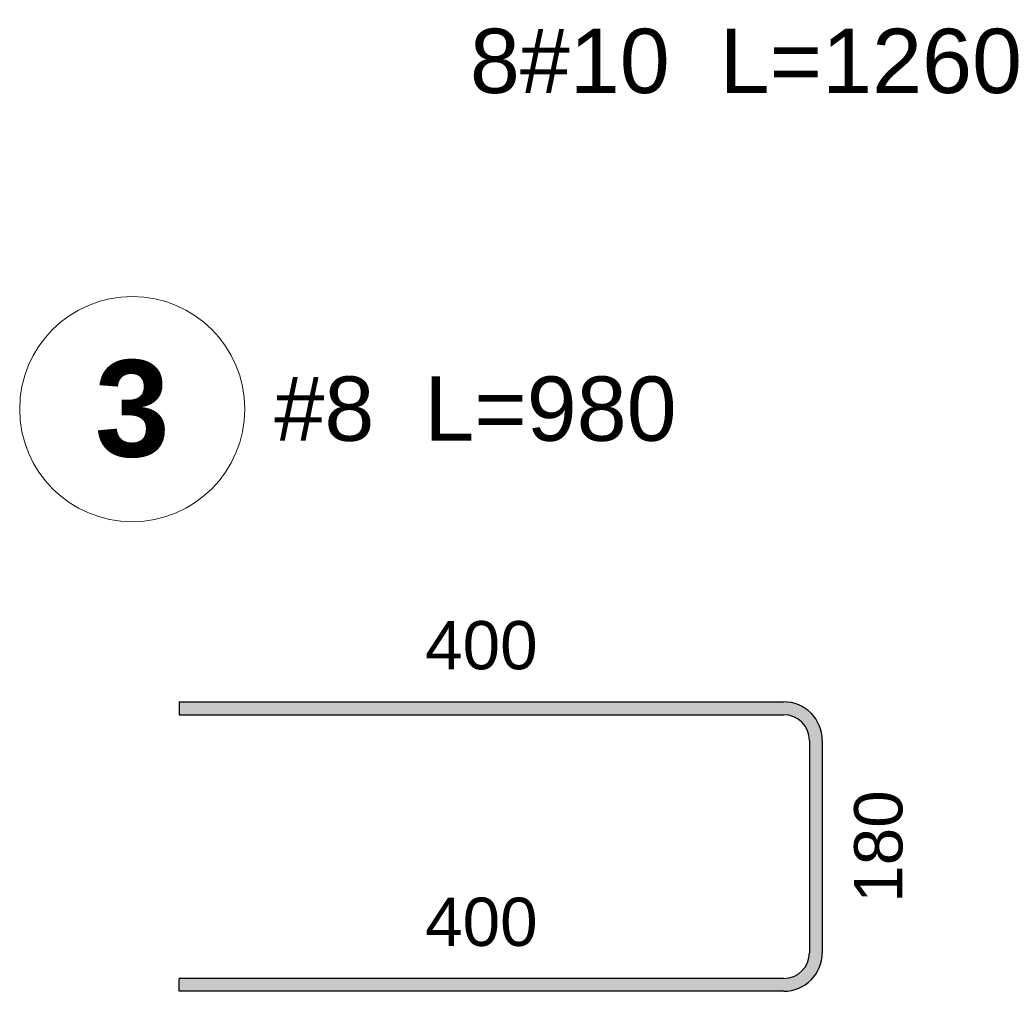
# Model space of a CAD drawing. Extents: x -1474 to 242612, y -5719 to 75879.
# Tile 4 of 9: x 114404 to 115017, y 1249 to 1853. Entities that reach past the tile are written whole.
import ezdxf

# ---------------------------------------------------------------- set-up
doc = ezdxf.new("R2010")
doc.units = 0
doc.header["$LTSCALE"] = 10
doc.header["$MEASUREMENT"] = 0
doc.layers.add('RCAD_opis kształtu pręta', color=7, linetype='Continuous')
doc.layers.add('RCAD_pręt wyrzucony', color=130, linetype='Continuous')
doc.styles.add('style1', font='arial.ttf')
doc.styles.add('style3', font='arialbd.ttf')

msp = doc.modelspace()

# ---------------------------------------------------------------- hatches: boundary and pattern name
at = {"layer": 'RCAD_pręt wyrzucony'}
for points in [[(114503.50076, 1420.83345), (114503.50076, 1428.83345), (114879.50076, 1428.83345), (114879.50076, 1420.83345)], [(114895.50076, 1404.83345), (114903.50076, 1404.83345), (114903.50076, 1272.83345), (114895.50076, 1272.83345)], [(114879.50076, 1256.83345), (114879.50076, 1248.83345), (114503.50076, 1248.83345), (114503.50076, 1256.83345)]]:
    msp.add_hatch(color=4, dxfattribs=at).paths.add_polyline_path(points, flags=0)
h = msp.add_hatch(color=4, dxfattribs=at)
edge = h.paths.add_edge_path(flags=0)
edge.add_line((114903.50076, 1404.83345), (114895.50076, 1404.83345))
edge.add_arc((114879.50076, 1404.83345), 16, 0, 90)
edge.add_line((114879.50076, 1420.83345), (114879.50076, 1428.83345))
edge.add_arc((114879.50076, 1404.83345), 24, 360, 450, ccw=False)
h = msp.add_hatch(color=4, dxfattribs=at)
edge = h.paths.add_edge_path(flags=0)
edge.add_line((114879.50076, 1248.83345), (114879.50076, 1256.83345))
edge.add_arc((114879.50076, 1272.83345), 16, -90, 0)
edge.add_line((114895.50076, 1272.83345), (114903.50076, 1272.83345))
edge.add_arc((114879.50076, 1272.83345), 24, 270, 360, ccw=False)

# ---------------------------------------------------------------- linework, layer by layer
at = {"layer": 'RCAD_pręt wyrzucony', "color": 4}
for p, q in [((114503.50076, 1428.83345), (114879.50076, 1428.83345)), ((114503.50076, 1428.83345), (114503.50076, 1420.83345)), ((114503.50076, 1420.83345), (114879.50076, 1420.83345)), ((114895.50076, 1404.83345), (114895.50076, 1272.83345)), ((114903.50076, 1404.83345), (114903.50076, 1272.83345)), ((114879.50076, 1256.83345), (114503.50076, 1256.83345)), ((114503.50076, 1248.83345), (114503.50076, 1256.83345)), ((114879.50076, 1248.83345), (114503.50076, 1248.83345))]:
    msp.add_line(p, q, dxfattribs=at)
at = {"layer": 'RCAD_pręt wyrzucony', "color": 8, "lineweight": 0}
msp.add_circle((114474.41499, 1610.82785), 70, dxfattribs=at)
at = {"layer": 'RCAD_pręt wyrzucony', "color": 4}
for centre, radius, start, end in [((114879.50076, 1404.83345), 24, 360, 90), ((114879.50076, 1404.83345), 16, 360, 90), ((114879.50076, 1272.83345), 16, 270, 0), ((114879.50076, 1272.83345), 24, 270, 0)]:
    msp.add_arc(centre, radius, start, end, dxfattribs=at)

# ---------------------------------------------------------------- texts
at = {"layer": 'RCAD_opis kształtu pręta', "color": 1, "insert": (114856.01231, 1827.06938), "char_height": 40, "attachment_point": 5, "style": 'style1'}
msp.add_mtext('8#10  L=1260', dxfattribs=at)
at = {"layer": 'RCAD_pręt wyrzucony', "color": 1, "attachment_point": 5}
for s, insert, char_height, style in [('3', (114474.41499, 1610.82785), 60, 'style3'), ('400', (114691.50076, 1463.83345), 30, 'style1'), ('400', (114691.50076, 1291.83345), 30, 'style1')]:
    msp.add_mtext(s, dxfattribs=dict(at, insert=insert, char_height=char_height, style=style))
at = {"layer": 'RCAD_pręt wyrzucony', "color": 2, "insert": (114687.86656, 1610.82785), "char_height": 40, "attachment_point": 5, "style": 'style1'}
msp.add_mtext('#8  L=980', dxfattribs=at)
at = {"layer": 'RCAD_pręt wyrzucony', "color": 1, "insert": (114938.50076, 1338.83345), "char_height": 30, "attachment_point": 5, "rotation": 90, "style": 'style1'}
msp.add_mtext('180', dxfattribs=at)

doc.saveas('drawing.dxf')
